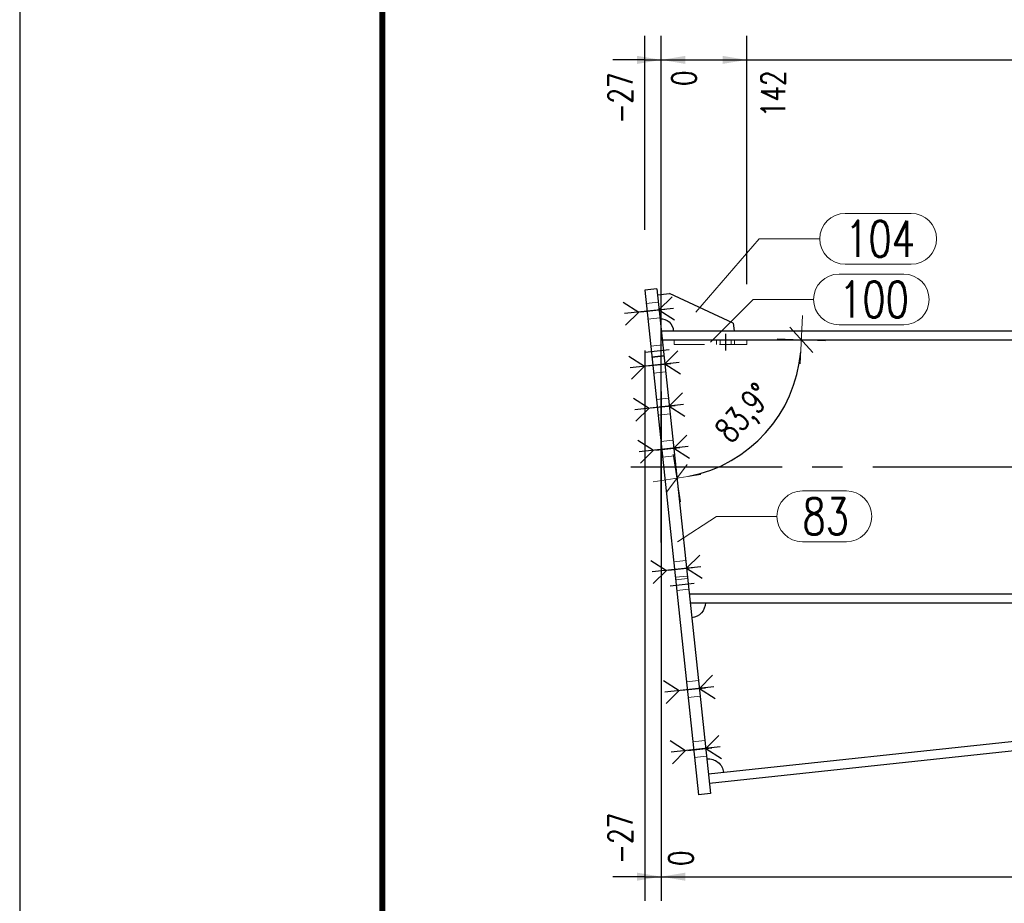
# Model space of a CAD drawing. Header units: millimetres. Extents: x 3536 to 4290, y 11030 to 11491.
# Tile 19 of 102: x 3538 to 3619, y 11112 to 11185. Entities that reach past the tile are written whole.
import ezdxf

# ---------------------------------------------------------------- set-up
doc = ezdxf.new("R2010")
doc.units = ezdxf.units.MM
doc.header["$LTSCALE"] = 10
doc.linetypes.add('HIDDEN', pattern=[0.375, 0.25, -0.125])
doc.linetypes.add('MITTE', pattern=[2, 1.25, -0.25, 0.25, -0.25])
doc.layers.get('Defpoints').update_dxf_attribs({"color": 1})
doc.layers.add('_FORMATKA', color=8, linetype='Continuous', plot=False)
for name, color, linetype, lineweight in [('_RAMKA', 7, 'Continuous', 35), ('PS_DIM', 4, 'Continuous', 13), ('PS_Hidden', 2, 'HIDDEN', 9), ('PS_Pos', 1, 'Continuous', 15), ('PS_SOLID', 7, 'Continuous', 30)]:
    doc.layers.add(name, color=color, linetype=linetype, lineweight=lineweight)
for name, color, linetype in [('PS_BOLT', 4, 'Continuous'), ('PS_MID', 5, 'MITTE'), ('PS_SHAPE', 3, 'Continuous')]:
    doc.layers.add(name, color=color, linetype=linetype)
doc.styles.add('simplex', font='simplex.shx', dxfattribs={"width": 0.75})
doc.dimstyles.new('1_20_GŁ_DS1-LS20', dxfattribs={"dimtxt": 2, "dimasz": 2, "dimexe": 2, "dimexo": 5, "dimgap": 1, "dimtad": 1, "dimjust": 4, "dimdec": 0, "dimlfac": 20, "dimtxsty": 'simplex', "dimblk1": 'NONE', "dimsah": 1, "dimcen": 2, "dimclrd": 256, "dimclre": 256, "dimclrt": 4, "dimadec": 1, "dimazin": 0, "dimtfac": 1, "dimtdec": 0, "dimtmove": 2, "dimatfit": 3, "dimfxl": 1, "dimarcsym": 0})
doc.dimstyles.new('1_20_PRZ', dxfattribs={"dimtxt": 2, "dimasz": 1, "dimexe": 2, "dimexo": 5, "dimgap": 1, "dimtad": 1, "dimdec": 0, "dimlfac": 20, "dimtxsty": 'simplex', "dimblk": 'dimznak', "dimcen": 2, "dimse1": 1, "dimse2": 1, "dimclrd": 256, "dimclrt": 4, "dimadec": 1, "dimazin": 0, "dimtfac": 1, "dimtdec": 0, "dimtix": 1, "dimtmove": 2, "dimatfit": 3, "dimldrblk": 'dim-grot', "dimfxl": 1, "dimarcsym": 0})

# ---------------------------------------------------------------- blocks, each defined once
blk = doc.blocks.new('dimznak')
at = {"color": 0}
for points in [[(0, 2), (0, -2)], [(-2, 0), (2, 0)]]:
    blk.add_lwpolyline(points, dxfattribs=at)
at = {"color": 2}
blk.add_lwpolyline([(1, 1), (-1, -1)], dxfattribs=at)
blk = doc.blocks.new('*D14')
at = {"layer": 'Defpoints', "color": 0, "transparency": 16777216}
for p in [(3590.65, 11163.12), (3591.099, 11158.91), (3724.935, 11158.91), (3597.547, 11149.372), (3595.107, 11121.357)]:
    blk.add_point(p, dxfattribs=at)
at = {"layer": 'PS_DIM', "lineweight": -2, "transparency": 16777216}
blk.add_arc((3591.099, 11158.91), 11.513, 281.07019, 355.02181, dxfattribs=at)
for p, rotation in [((3602.612, 11158.91), 87.51090672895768), ((3592.321, 11147.462), 188.5810960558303)]:
    blk.add_blockref('dimznak', p, dxfattribs=dict(at, rotation=rotation))
at = {"layer": 'PS_DIM', "color": 4, "transparency": 16777216, "insert": (3598.032, 11152.677), "char_height": 2, "attachment_point": 5, "rotation": 48.046, "style": 'simplex'}
blk.add_mtext('83,9°', dxfattribs=at)
blk = doc.blocks.new('dim-grot')
blk.add_hatch(color=256).paths.add_polyline_path([(0, 0), (-2, 0.5), (-2, -0.5)])
blk.add_lwpolyline([(0, 0), (-2, 0.5), (-2, -0.5), (0, 0)])
blk = doc.blocks.new('*D15')
at = {"layer": 'Defpoints', "color": 0, "transparency": 16777216}
for p in [(3593.423, 11137.14), (3724.935, 11137.14), (3714.754, 11135.758), (3675.142, 11135.276), (3594.935, 11122.97)]:
    blk.add_point(p, dxfattribs=at)
at = {"layer": 'PS_DIM', "lineweight": -2, "transparency": 16777216}
blk.add_arc((3727.698, 11137.14), 52.589, 181.08953, 185.00248, dxfattribs=at)
for p, rotation in [((3675.109, 11137.14), 90.5447634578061), ((3675.406, 11131.559), 275.5472393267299)]:
    blk.add_blockref('dimznak', p, dxfattribs=dict(at, rotation=rotation))
at = {"layer": 'PS_DIM', "color": 4, "transparency": 16777216, "insert": (3677.371, 11134.462), "char_height": 2, "attachment_point": 5, "rotation": 273.046, "style": 'simplex'}
blk.add_mtext('6,1°', dxfattribs=at)
blk = doc.blocks.new('*D75')
at = {"layer": 'Defpoints', "color": 0, "transparency": 16777216}
for p in [(3591.021, 11182.074), (3589.656, 11163.014), (3591.021, 11137.14)]:
    blk.add_point(p, dxfattribs=at)
at = {"layer": 'PS_DIM', "lineweight": -2, "transparency": 16777216}
for p, q in [((3589.656, 11168.014), (3589.656, 11184.074)), ((3591.021, 11142.14), (3591.021, 11184.074)), ((3589.656, 11182.074), (3587.656, 11182.074)), ((3589.656, 11182.074), (3591.021, 11182.074)), ((3593.021, 11182.074), (3595.021, 11182.074))]:
    blk.add_line(p, q, dxfattribs=at)
at = {"layer": 'PS_DIM', "transparency": 16777216}
blk.add_solid([(3593.021, 11182.407), (3593.021, 11181.741), (3591.021, 11182.074)], dxfattribs=at)
at = {"layer": 'PS_DIM', "color": 4, "transparency": 16777216, "insert": (3587.636, 11178.911), "char_height": 2, "attachment_point": 5, "rotation": 90, "style": 'simplex'}
blk.add_mtext('-27', dxfattribs=at)
blk = doc.blocks.new('_None')
blk = doc.blocks.new('*D76')
at = {"layer": 'Defpoints', "color": 0, "transparency": 16777216}
for p in [(3591.021, 11182.074), (3591.021, 11159.64), (3591.021, 11137.14)]:
    blk.add_point(p, dxfattribs=at)
at = {"layer": 'PS_DIM', "lineweight": -2, "transparency": 16777216}
for p, q in [((3591.021, 11164.64), (3591.021, 11184.074)), ((3591.021, 11142.14), (3591.021, 11184.074)), ((3589.021, 11182.074), (3587.021, 11182.074)), ((3591.021, 11182.074), (3593.021, 11182.074))]:
    blk.add_line(p, q, dxfattribs=at)
at = {"layer": 'PS_DIM', "transparency": 16777216}
blk.add_solid([(3589.021, 11182.407), (3589.021, 11181.741), (3591.021, 11182.074)], dxfattribs=at)
at = {"layer": 'PS_DIM', "color": 4, "transparency": 16777216, "insert": (3592.911, 11180.554), "char_height": 2, "attachment_point": 5, "rotation": 90, "style": 'simplex'}
blk.add_mtext('0', dxfattribs=at)
blk = doc.blocks.new('*D77')
at = {"layer": 'Defpoints', "color": 0, "transparency": 16777216}
for p in [(3598.099, 11182.074), (3598.099, 11158.51), (3591.021, 11137.14)]:
    blk.add_point(p, dxfattribs=at)
at = {"layer": 'PS_DIM', "lineweight": -2, "transparency": 16777216}
for p, q in [((3591.021, 11142.14), (3591.021, 11184.074)), ((3598.099, 11163.51), (3598.099, 11184.074)), ((3591.021, 11182.074), (3596.099, 11182.074))]:
    blk.add_line(p, q, dxfattribs=at)
at = {"layer": 'PS_DIM', "transparency": 16777216}
blk.add_solid([(3596.099, 11182.407), (3596.099, 11181.741), (3598.099, 11182.074)], dxfattribs=at)
at = {"layer": 'PS_DIM', "color": 4, "transparency": 16777216, "insert": (3600.288, 11179.268), "char_height": 2, "attachment_point": 5, "rotation": 90, "style": 'simplex'}
blk.add_mtext('142', dxfattribs=at)
blk = doc.blocks.new('*D78')
at = {"layer": 'Defpoints', "color": 0, "transparency": 16777216}
for p in [(3664.32, 11182.074), (3664.32, 11161.23), (3591.021, 11137.14)]:
    blk.add_point(p, dxfattribs=at)
at = {"layer": 'PS_DIM', "lineweight": -2, "transparency": 16777216}
for p, q in [((3591.021, 11142.14), (3591.021, 11184.074)), ((3664.32, 11166.23), (3664.32, 11184.074)), ((3591.021, 11182.074), (3662.32, 11182.074))]:
    blk.add_line(p, q, dxfattribs=at)
at = {"layer": 'PS_DIM', "transparency": 16777216}
blk.add_solid([(3662.32, 11182.407), (3662.32, 11181.741), (3664.32, 11182.074)], dxfattribs=at)
at = {"layer": 'PS_DIM', "color": 4, "transparency": 16777216, "insert": (3662.3, 11178.59), "char_height": 2, "attachment_point": 5, "rotation": 90, "style": 'simplex'}
blk.add_mtext('1466', dxfattribs=at)
blk = doc.blocks.new('*D79')
at = {"layer": 'Defpoints', "color": 0, "transparency": 16777216}
for p in [(3664.82, 11182.074), (3664.82, 11161.133), (3591.021, 11137.14)]:
    blk.add_point(p, dxfattribs=at)
at = {"layer": 'PS_DIM', "lineweight": -2, "transparency": 16777216}
for p, q in [((3591.021, 11142.14), (3591.021, 11184.074)), ((3664.82, 11166.133), (3664.82, 11184.074)), ((3591.021, 11182.074), (3662.82, 11182.074))]:
    blk.add_line(p, q, dxfattribs=at)
at = {"layer": 'PS_DIM', "transparency": 16777216}
blk.add_solid([(3662.82, 11182.407), (3662.82, 11181.741), (3664.82, 11182.074)], dxfattribs=at)
at = {"layer": 'PS_DIM', "color": 4, "transparency": 16777216, "insert": (3666.47, 11178.59), "char_height": 2, "attachment_point": 5, "rotation": 90, "style": 'simplex'}
blk.add_mtext('1476', dxfattribs=at)
blk = doc.blocks.new('*D80')
at = {"layer": 'Defpoints', "color": 0, "transparency": 16777216}
for p in [(3715.585, 11182.074), (3715.585, 11155.244), (3591.021, 11137.14)]:
    blk.add_point(p, dxfattribs=at)
at = {"layer": 'PS_DIM', "lineweight": -2, "transparency": 16777216}
for p, q in [((3591.021, 11142.14), (3591.021, 11184.074)), ((3715.585, 11160.244), (3715.585, 11184.074)), ((3591.021, 11182.074), (3713.585, 11182.074))]:
    blk.add_line(p, q, dxfattribs=at)
at = {"layer": 'PS_DIM', "transparency": 16777216}
blk.add_solid([(3713.585, 11182.407), (3713.585, 11181.741), (3715.585, 11182.074)], dxfattribs=at)
at = {"layer": 'PS_DIM', "color": 4, "transparency": 16777216, "insert": (3713.565, 11178.733), "char_height": 2, "attachment_point": 5, "rotation": 90, "style": 'simplex'}
blk.add_mtext('2491', dxfattribs=at)
blk = doc.blocks.new('*D81')
at = {"layer": 'Defpoints', "color": 0, "transparency": 16777216}
for p in [(3739.185, 11182.074), (3739.185, 11161.322), (3591.021, 11137.14)]:
    blk.add_point(p, dxfattribs=at)
at = {"layer": 'PS_DIM', "lineweight": -2, "transparency": 16777216}
for p, q in [((3591.021, 11142.14), (3591.021, 11184.074)), ((3739.185, 11166.322), (3739.185, 11184.074)), ((3591.021, 11182.074), (3737.185, 11182.074))]:
    blk.add_line(p, q, dxfattribs=at)
at = {"layer": 'PS_DIM', "transparency": 16777216}
blk.add_solid([(3737.185, 11182.407), (3737.185, 11181.741), (3739.185, 11182.074)], dxfattribs=at)
at = {"layer": 'PS_DIM', "color": 4, "transparency": 16777216, "insert": (3737.165, 11178.447), "char_height": 2, "attachment_point": 5, "rotation": 90, "style": 'simplex'}
blk.add_mtext('3766', dxfattribs=at)
blk = doc.blocks.new('*D82')
at = {"layer": 'Defpoints', "color": 0, "transparency": 16777216}
for p in [(3739.685, 11182.074), (3739.685, 11161.18), (3591.021, 11137.14)]:
    blk.add_point(p, dxfattribs=at)
at = {"layer": 'PS_DIM', "lineweight": -2, "transparency": 16777216}
for p, q in [((3591.021, 11142.14), (3591.021, 11184.074)), ((3739.685, 11166.18), (3739.685, 11184.074)), ((3591.021, 11182.074), (3737.685, 11182.074))]:
    blk.add_line(p, q, dxfattribs=at)
at = {"layer": 'PS_DIM', "transparency": 16777216}
blk.add_solid([(3737.685, 11182.407), (3737.685, 11181.741), (3739.685, 11182.074)], dxfattribs=at)
at = {"layer": 'PS_DIM', "color": 4, "transparency": 16777216, "insert": (3741.207, 11178.447), "char_height": 2, "attachment_point": 5, "rotation": 90, "style": 'simplex'}
blk.add_mtext('3776', dxfattribs=at)
blk = doc.blocks.new('*D83')
at = {"layer": 'Defpoints', "color": 0, "transparency": 16777216}
for p in [(3765.685, 11182.074), (3765.685, 11158.91), (3591.021, 11137.14)]:
    blk.add_point(p, dxfattribs=at)
at = {"layer": 'PS_DIM', "lineweight": -2, "transparency": 16777216}
for p, q in [((3591.021, 11142.14), (3591.021, 11184.074)), ((3765.685, 11163.91), (3765.685, 11184.074)), ((3591.021, 11182.074), (3763.685, 11182.074))]:
    blk.add_line(p, q, dxfattribs=at)
at = {"layer": 'PS_DIM', "transparency": 16777216}
blk.add_solid([(3763.685, 11182.407), (3763.685, 11181.741), (3765.685, 11182.074)], dxfattribs=at)
at = {"layer": 'PS_DIM', "color": 4, "transparency": 16777216, "insert": (3763.665, 11178.411), "char_height": 2, "attachment_point": 5, "rotation": 90, "style": 'simplex'}
blk.add_mtext('4975', dxfattribs=at)
blk = doc.blocks.new('*D84')
at = {"layer": 'Defpoints', "color": 0, "transparency": 16777216}
for p in [(3766.685, 11182.074), (3766.685, 11152.133), (3591.021, 11137.14)]:
    blk.add_point(p, dxfattribs=at)
at = {"layer": 'PS_DIM', "lineweight": -2, "transparency": 16777216}
for p, q in [((3591.021, 11142.14), (3591.021, 11184.074)), ((3766.685, 11157.133), (3766.685, 11184.074)), ((3591.021, 11182.074), (3764.685, 11182.074))]:
    blk.add_line(p, q, dxfattribs=at)
at = {"layer": 'PS_DIM', "transparency": 16777216}
blk.add_solid([(3764.685, 11182.407), (3764.685, 11181.741), (3766.685, 11182.074)], dxfattribs=at)
at = {"layer": 'PS_DIM', "color": 4, "transparency": 16777216, "insert": (3768.8, 11178.411), "char_height": 2, "attachment_point": 5, "rotation": 90, "style": 'simplex'}
blk.add_mtext('4995', dxfattribs=at)
blk = doc.blocks.new('*D85')
at = {"layer": 'Defpoints', "color": 0, "transparency": 16777216}
for p in [(3589.656, 11163.014), (3591.021, 11137.14), (3591.021, 11114.473)]:
    blk.add_point(p, dxfattribs=at)
at = {"layer": 'PS_DIM', "lineweight": -2, "transparency": 16777216}
for p, q in [((3589.656, 11158.014), (3589.656, 11112.473)), ((3591.021, 11132.14), (3591.021, 11112.473)), ((3589.656, 11114.473), (3587.656, 11114.473)), ((3589.656, 11114.473), (3591.021, 11114.473)), ((3593.021, 11114.473), (3595.021, 11114.473))]:
    blk.add_line(p, q, dxfattribs=at)
at = {"layer": 'PS_DIM', "transparency": 16777216}
blk.add_solid([(3593.021, 11114.806), (3593.021, 11114.139), (3591.021, 11114.473)], dxfattribs=at)
at = {"layer": 'PS_DIM', "color": 4, "transparency": 16777216, "insert": (3587.636, 11117.636), "char_height": 2, "attachment_point": 5, "rotation": 90, "style": 'simplex'}
blk.add_mtext('-27', dxfattribs=at)
blk = doc.blocks.new('*D86')
at = {"layer": 'Defpoints', "color": 0, "transparency": 16777216}
for p in [(3591.021, 11159.64), (3591.021, 11137.14), (3591.021, 11114.473)]:
    blk.add_point(p, dxfattribs=at)
at = {"layer": 'PS_DIM', "lineweight": -2, "transparency": 16777216}
for p, q in [((3591.021, 11154.64), (3591.021, 11112.473)), ((3591.021, 11132.14), (3591.021, 11112.473)), ((3589.021, 11114.473), (3587.021, 11114.473)), ((3591.021, 11114.473), (3593.021, 11114.473))]:
    blk.add_line(p, q, dxfattribs=at)
at = {"layer": 'PS_DIM', "transparency": 16777216}
blk.add_solid([(3589.021, 11114.806), (3589.021, 11114.139), (3591.021, 11114.473)], dxfattribs=at)
at = {"layer": 'PS_DIM', "color": 4, "transparency": 16777216, "insert": (3592.653, 11115.993), "char_height": 2, "attachment_point": 5, "rotation": 90, "style": 'simplex'}
blk.add_mtext('0', dxfattribs=at)
blk = doc.blocks.new('*D87')
at = {"layer": 'Defpoints', "color": 0, "transparency": 16777216}
for p in [(3665.22, 11141.89), (3591.021, 11137.14), (3665.22, 11114.473)]:
    blk.add_point(p, dxfattribs=at)
at = {"layer": 'PS_DIM', "lineweight": -2, "transparency": 16777216}
for p, q in [((3665.22, 11136.89), (3665.22, 11112.473)), ((3591.021, 11132.14), (3591.021, 11112.473)), ((3591.021, 11114.473), (3663.22, 11114.473))]:
    blk.add_line(p, q, dxfattribs=at)
at = {"layer": 'PS_DIM', "transparency": 16777216}
blk.add_solid([(3663.22, 11114.806), (3663.22, 11114.139), (3665.22, 11114.473)], dxfattribs=at)
at = {"layer": 'PS_DIM', "color": 4, "transparency": 16777216, "insert": (3663.2, 11118.028), "char_height": 2, "attachment_point": 5, "rotation": 90, "style": 'simplex'}
blk.add_mtext('1484', dxfattribs=at)
blk = doc.blocks.new('*D88')
at = {"layer": 'Defpoints', "color": 0, "transparency": 16777216}
for p in [(3591.021, 11137.14), (3714.835, 11137.14), (3714.835, 11114.473)]:
    blk.add_point(p, dxfattribs=at)
at = {"layer": 'PS_DIM', "lineweight": -2, "transparency": 16777216}
for p, q in [((3591.021, 11132.14), (3591.021, 11112.473)), ((3714.835, 11132.14), (3714.835, 11112.473)), ((3591.021, 11114.473), (3712.835, 11114.473))]:
    blk.add_line(p, q, dxfattribs=at)
at = {"layer": 'PS_DIM', "transparency": 16777216}
blk.add_solid([(3712.835, 11114.806), (3712.835, 11114.139), (3714.835, 11114.473)], dxfattribs=at)
at = {"layer": 'PS_DIM', "color": 4, "transparency": 16777216, "insert": (3712.815, 11118.1), "char_height": 2, "attachment_point": 5, "rotation": 90, "style": 'simplex'}
blk.add_mtext('2476', dxfattribs=at)
blk = doc.blocks.new('*D89')
at = {"layer": 'Defpoints', "color": 0, "transparency": 16777216}
for p in [(3591.021, 11137.14), (3715.585, 11136.723), (3715.585, 11114.473)]:
    blk.add_point(p, dxfattribs=at)
at = {"layer": 'PS_DIM', "lineweight": -2, "transparency": 16777216}
for p, q in [((3591.021, 11132.14), (3591.021, 11112.473)), ((3715.585, 11131.723), (3715.585, 11112.473)), ((3591.021, 11114.473), (3713.585, 11114.473))]:
    blk.add_line(p, q, dxfattribs=at)
at = {"layer": 'PS_DIM', "transparency": 16777216}
blk.add_solid([(3713.585, 11114.806), (3713.585, 11114.139), (3715.585, 11114.473)], dxfattribs=at)
at = {"layer": 'PS_DIM', "color": 4, "transparency": 16777216, "insert": (3717.609, 11117.814), "char_height": 2, "attachment_point": 5, "rotation": 90, "style": 'simplex'}
blk.add_mtext('2491', dxfattribs=at)
blk = doc.blocks.new('*D90')
at = {"layer": 'Defpoints', "color": 0, "transparency": 16777216}
for p in [(3740.085, 11141.89), (3591.021, 11137.14), (3740.085, 11114.473)]:
    blk.add_point(p, dxfattribs=at)
at = {"layer": 'PS_DIM', "lineweight": -2, "transparency": 16777216}
for p, q in [((3740.085, 11136.89), (3740.085, 11112.473)), ((3591.021, 11132.14), (3591.021, 11112.473)), ((3591.021, 11114.473), (3738.085, 11114.473))]:
    blk.add_line(p, q, dxfattribs=at)
at = {"layer": 'PS_DIM', "transparency": 16777216}
blk.add_solid([(3738.085, 11114.806), (3738.085, 11114.139), (3740.085, 11114.473)], dxfattribs=at)
at = {"layer": 'PS_DIM', "color": 4, "transparency": 16777216, "insert": (3738.065, 11118.171), "char_height": 2, "attachment_point": 5, "rotation": 90, "style": 'simplex'}
blk.add_mtext('3784', dxfattribs=at)
blk = doc.blocks.new('*D91')
at = {"layer": 'Defpoints', "color": 0, "transparency": 16777216}
for p in [(3765.685, 11141.648), (3591.021, 11137.14), (3765.685, 11114.473)]:
    blk.add_point(p, dxfattribs=at)
at = {"layer": 'PS_DIM', "lineweight": -2, "transparency": 16777216}
for p, q in [((3765.685, 11136.648), (3765.685, 11112.473)), ((3591.021, 11132.14), (3591.021, 11112.473)), ((3591.021, 11114.473), (3763.685, 11114.473))]:
    blk.add_line(p, q, dxfattribs=at)
at = {"layer": 'PS_DIM', "transparency": 16777216}
blk.add_solid([(3763.685, 11114.806), (3763.685, 11114.139), (3765.685, 11114.473)], dxfattribs=at)
at = {"layer": 'PS_DIM', "color": 4, "transparency": 16777216, "insert": (3763.665, 11118.136), "char_height": 2, "attachment_point": 5, "rotation": 90, "style": 'simplex'}
blk.add_mtext('4975', dxfattribs=at)
blk = doc.blocks.new('*D92')
at = {"layer": 'Defpoints', "color": 0, "transparency": 16777216}
for p in [(3766.685, 11141.521), (3591.021, 11137.14), (3766.685, 11114.473)]:
    blk.add_point(p, dxfattribs=at)
at = {"layer": 'PS_DIM', "lineweight": -2, "transparency": 16777216}
for p, q in [((3766.685, 11136.521), (3766.685, 11112.473)), ((3591.021, 11132.14), (3591.021, 11112.473)), ((3591.021, 11114.473), (3764.685, 11114.473))]:
    blk.add_line(p, q, dxfattribs=at)
at = {"layer": 'PS_DIM', "transparency": 16777216}
blk.add_solid([(3764.685, 11114.806), (3764.685, 11114.139), (3766.685, 11114.473)], dxfattribs=at)
at = {"layer": 'PS_DIM', "color": 4, "transparency": 16777216, "insert": (3768.88, 11118.136), "char_height": 2, "attachment_point": 5, "rotation": 90, "style": 'simplex'}
blk.add_mtext('4995', dxfattribs=at)
blk = doc.blocks.new('*X266')
at = {"color": 30, "linetype": 'Continuous'}
for p, q in [((3587.875, 11162.029), (3589.17, 11161.202)), ((3591.927, 11162.462), (3590.836, 11161.38)), ((3592.029, 11161.507), (3587.977, 11161.075)), ((3589.17, 11161.202), (3588.079, 11160.12)), ((3590.836, 11161.38), (3592.131, 11160.553))]:
    blk.add_line(p, q, dxfattribs=at)
blk = doc.blocks.new('*X268')
at = {"color": 30, "linetype": 'Continuous'}
for p, q in [((3595.801, 11126.168), (3594.709, 11125.086)), ((3591.749, 11125.736), (3593.044, 11124.908)), ((3595.902, 11125.213), (3591.85, 11124.781)), ((3594.709, 11125.086), (3596.004, 11124.259)), ((3593.044, 11124.908), (3591.952, 11123.826))]:
    blk.add_line(p, q, dxfattribs=at)
blk = doc.blocks.new('*X270')
at = {"color": 30, "linetype": 'Continuous'}
for p, q in [((3587.875, 11162.029), (3589.17, 11161.202)), ((3591.927, 11162.462), (3590.836, 11161.38)), ((3592.029, 11161.507), (3587.977, 11161.075)), ((3589.17, 11161.202), (3588.079, 11160.12)), ((3590.836, 11161.38), (3592.131, 11160.553))]:
    blk.add_line(p, q, dxfattribs=at)
blk = doc.blocks.new('*X271')
at = {"color": 30, "linetype": 'Continuous'}
for p, q in [((3591.218, 11130.707), (3592.513, 11129.88)), ((3595.27, 11131.14), (3594.179, 11130.058)), ((3595.372, 11130.185), (3591.32, 11129.753)), ((3594.179, 11130.058), (3595.474, 11129.231)), ((3592.513, 11129.88), (3591.422, 11128.798))]:
    blk.add_line(p, q, dxfattribs=at)
blk = doc.blocks.new('*X272')
at = {"color": 30, "linetype": 'Continuous'}
for p, q in [((3592.776, 11154.507), (3591.685, 11153.425)), ((3588.724, 11154.075), (3590.019, 11153.247)), ((3592.878, 11153.553), (3588.826, 11153.12)), ((3590.019, 11153.247), (3588.928, 11152.165)), ((3591.685, 11153.425), (3592.98, 11152.598))]:
    blk.add_line(p, q, dxfattribs=at)
blk = doc.blocks.new('*X274')
at = {"color": 30, "linetype": 'Continuous'}
for p, q in [((3589.095, 11150.594), (3590.391, 11149.767)), ((3593.147, 11151.027), (3592.056, 11149.945)), ((3593.249, 11150.072), (3589.197, 11149.64)), ((3590.391, 11149.767), (3589.299, 11148.685)), ((3592.056, 11149.945), (3593.351, 11149.118))]:
    blk.add_line(p, q, dxfattribs=at)
blk = doc.blocks.new('*X276')
at = {"color": 30, "linetype": 'Continuous'}
for p, q in [((3595.801, 11126.168), (3594.709, 11125.086)), ((3591.749, 11125.736), (3593.044, 11124.908)), ((3595.902, 11125.213), (3591.85, 11124.781)), ((3594.709, 11125.086), (3596.004, 11124.259)), ((3593.044, 11124.908), (3591.952, 11123.826))]:
    blk.add_line(p, q, dxfattribs=at)
blk = doc.blocks.new('*X278')
at = {"color": 30, "linetype": 'Continuous'}
for p, q in [((3590.157, 11140.651), (3591.452, 11139.824)), ((3594.209, 11141.083), (3593.117, 11140.001)), ((3594.311, 11140.129), (3590.259, 11139.696)), ((3591.452, 11139.824), (3590.36, 11138.742)), ((3593.117, 11140.001), (3594.412, 11139.174))]:
    blk.add_line(p, q, dxfattribs=at)
blk = doc.blocks.new('*X279')
at = {"color": 30, "linetype": 'Continuous'}
for p, q in [((3592.776, 11154.507), (3591.685, 11153.425)), ((3588.724, 11154.075), (3590.019, 11153.247)), ((3592.878, 11153.553), (3588.826, 11153.12)), ((3590.019, 11153.247), (3588.928, 11152.165)), ((3591.685, 11153.425), (3592.98, 11152.598))]:
    blk.add_line(p, q, dxfattribs=at)
blk = doc.blocks.new('*X280')
at = {"color": 30, "linetype": 'Continuous'}
for p, q in [((3592.405, 11157.987), (3591.313, 11156.905)), ((3588.353, 11157.555), (3589.648, 11156.728)), ((3592.506, 11157.033), (3588.454, 11156.6)), ((3591.313, 11156.905), (3592.608, 11156.078)), ((3589.648, 11156.728), (3588.556, 11155.646))]:
    blk.add_line(p, q, dxfattribs=at)
blk = doc.blocks.new('*X283')
at = {"color": 30, "linetype": 'Continuous'}
for p, q in [((3590.157, 11140.651), (3591.452, 11139.824)), ((3594.209, 11141.083), (3593.117, 11140.001)), ((3594.311, 11140.129), (3590.259, 11139.696)), ((3591.452, 11139.824), (3590.36, 11138.742)), ((3593.117, 11140.001), (3594.412, 11139.174))]:
    blk.add_line(p, q, dxfattribs=at)
blk = doc.blocks.new('*X284')
at = {"layer": 'PS_Hidden', "color": 2, "linetype": 'HIDDEN'}
for p, q in [((3590.767, 11162.026), (3589.772, 11161.92)), ((3590.905, 11160.734), (3589.91, 11160.628)), ((3591.143, 11158.496), (3590.149, 11158.39)), ((3592.099, 11158.51), (3592.099, 11158.91)), ((3592.099, 11158.51), (3598.099, 11158.51)), ((3595.599, 11158.51), (3595.599, 11158.91)), ((3595.899, 11158.51), (3595.899, 11158.91)), ((3596.799, 11158.51), (3596.799, 11158.91)), ((3597.099, 11158.91), (3597.099, 11158.51)), ((3598.099, 11158.51), (3598.099, 11158.91)), ((3591.239, 11157.601), (3590.245, 11157.495)), ((3591.244, 11157.552), (3590.25, 11157.446)), ((3591.382, 11156.259), (3590.388, 11156.153)), ((3591.616, 11154.071), (3590.621, 11153.965)), ((3591.754, 11152.779), (3590.759, 11152.673)), ((3591.987, 11150.591), (3590.993, 11150.485)), ((3592.125, 11149.299), (3591.131, 11149.192)), ((3593.048, 11140.648), (3592.054, 11140.542)), ((3593.186, 11139.355), (3592.192, 11139.249)), ((3593.208, 11139.156), (3592.213, 11139.05)), ((3593.303, 11138.261), (3592.309, 11138.155)), ((3594.11, 11130.704), (3593.115, 11130.598)), ((3594.248, 11129.412), (3593.253, 11129.305)), ((3594.64, 11125.732), (3593.646, 11125.626)), ((3594.778, 11124.44), (3593.784, 11124.334))]:
    blk.add_line(p, q, dxfattribs=at)
at = {"layer": 'PS_MID', "color": 5, "linetype": 'MITTE'}
for p, q in [((3589.344, 11161.221), (3591.333, 11161.433)), ((3589.344, 11161.221), (3591.333, 11161.433)), ((3596.349, 11159.41), (3596.349, 11158.01)), ((3589.7, 11157.89), (3591.688, 11158.102)), ((3589.7, 11157.89), (3591.688, 11158.102)), ((3589.822, 11156.746), (3591.81, 11156.958)), ((3589.822, 11156.746), (3591.81, 11156.958)), ((3590.193, 11153.266), (3592.182, 11153.478)), ((3590.193, 11153.266), (3592.182, 11153.478)), ((3590.565, 11149.786), (3592.553, 11149.998)), ((3590.565, 11149.786), (3592.553, 11149.998)), ((3588.521, 11148.39), (3724.935, 11148.39)), ((3591.626, 11139.842), (3593.614, 11140.054)), ((3591.626, 11139.842), (3593.614, 11140.054)), ((3591.764, 11138.55), (3593.752, 11138.762)), ((3591.764, 11138.55), (3593.752, 11138.762)), ((3592.687, 11129.899), (3594.676, 11130.111)), ((3592.687, 11129.899), (3594.676, 11130.111)), ((3593.218, 11124.927), (3595.206, 11125.139)), ((3593.218, 11124.927), (3595.206, 11125.139))]:
    blk.add_line(p, q, dxfattribs=at)
at = {"layer": 'PS_SOLID', "color": 7, "linetype": 'Continuous'}
for p, q in [((3590.65, 11163.12), (3589.656, 11163.014)), ((3589.656, 11163.014), (3594.113, 11121.251)), ((3590.65, 11163.12), (3595.107, 11121.357)), ((3590.703, 11162.623), (3591.697, 11162.729)), ((3596.987, 11160.277), (3591.697, 11162.729)), ((3596.987, 11160.277), (3597.055, 11159.64)), ((3591.021, 11159.64), (3724.935, 11159.64)), ((3591.099, 11158.91), (3724.935, 11158.91)), ((3593.345, 11137.87), (3724.935, 11137.87)), ((3593.423, 11137.14), (3724.935, 11137.14)), ((3714.754, 11135.758), (3594.935, 11122.97)), ((3595.015, 11122.225), (3714.834, 11135.013)), ((3595.107, 11121.357), (3594.113, 11121.251))]:
    blk.add_line(p, q, dxfattribs=at)
at = {"layer": 'PS_SOLID', "extrusion": (0, 0, -1)}
for centre, radius, start, end in [((-3591.021, 11159.64), 1, 83.908, 180), ((-3593.423, 11137.14), 1.25, 180, 263.908), ((-3594.935, 11122.97), 1.25, 83.908, 173.908)]:
    blk.add_arc(centre, radius, start, end, dxfattribs=at)
blk = doc.blocks.new('*X285')
at = {"color": 30, "linetype": 'Continuous'}
for p, q in [((3591.218, 11130.707), (3592.513, 11129.88)), ((3595.27, 11131.14), (3594.179, 11130.058)), ((3595.372, 11130.185), (3591.32, 11129.753)), ((3594.179, 11130.058), (3595.474, 11129.231)), ((3592.513, 11129.88), (3591.422, 11128.798))]:
    blk.add_line(p, q, dxfattribs=at)
blk = doc.blocks.new('*X287')
at = {"color": 30, "linetype": 'Continuous'}
for p, q in [((3592.405, 11157.987), (3591.313, 11156.905)), ((3588.353, 11157.555), (3589.648, 11156.728)), ((3592.506, 11157.033), (3588.454, 11156.6)), ((3591.313, 11156.905), (3592.608, 11156.078)), ((3589.648, 11156.728), (3588.556, 11155.646))]:
    blk.add_line(p, q, dxfattribs=at)
blk = doc.blocks.new('*X290')
at = {"color": 30, "linetype": 'Continuous'}
for p, q in [((3589.095, 11150.594), (3590.391, 11149.767)), ((3593.147, 11151.027), (3592.056, 11149.945)), ((3593.249, 11150.072), (3589.197, 11149.64)), ((3590.391, 11149.767), (3589.299, 11148.685)), ((3592.056, 11149.945), (3593.351, 11149.118))]:
    blk.add_line(p, q, dxfattribs=at)
blk = doc.blocks.new('*X296')
at = {"color": 1}
for p, q in [((3605.735, 11164.345), (3611.092, 11164.345)), ((3595.099, 11158.71), (3598.635, 11162.245)), ((3598.635, 11162.245), (3603.635, 11162.245)), ((3605.735, 11160.145), (3611.092, 11160.145))]:
    blk.add_line(p, q, dxfattribs=at)
for centre, start, end in [((3605.735, 11162.245), 90, 270), ((3611.092, 11162.245), 270, 90)]:
    blk.add_arc(centre, 2.1, start, end, dxfattribs=at)
at = {"color": 2, "style": 'simplex', "width": 0.75}
blk.add_text('100', height=3, dxfattribs=at).set_placement((3605.735, 11160.745))
blk = doc.blocks.new('*X297')
at = {"color": 1}
for p, q in [((3606.24, 11169.365), (3611.704, 11169.365)), ((3593.879, 11161.184), (3599.14, 11167.265)), ((3599.14, 11167.265), (3604.14, 11167.265)), ((3606.24, 11165.165), (3611.704, 11165.165))]:
    blk.add_line(p, q, dxfattribs=at)
for centre, start, end in [((3606.24, 11167.265), 90, 270), ((3611.704, 11167.265), 270, 90)]:
    blk.add_arc(centre, 2.1, start, end, dxfattribs=at)
at = {"color": 2, "style": 'simplex', "width": 0.75}
blk.add_text('104', height=3, dxfattribs=at).set_placement((3606.24, 11165.765))
blk = doc.blocks.new('*X298')
at = {"color": 1}
for p, q in [((3602.702, 11146.396), (3606.345, 11146.396)), ((3592.381, 11142.186), (3595.602, 11144.296)), ((3595.602, 11144.296), (3600.602, 11144.296)), ((3602.702, 11142.196), (3606.345, 11142.196))]:
    blk.add_line(p, q, dxfattribs=at)
for centre, start, end in [((3602.702, 11144.296), 90, 270), ((3606.345, 11144.296), 270, 90)]:
    blk.add_arc(centre, 2.1, start, end, dxfattribs=at)
at = {"color": 2, "style": 'simplex', "width": 0.75}
blk.add_text('83', height=3, dxfattribs=at).set_placement((3602.702, 11142.796))

msp = doc.modelspace()

# ---------------------------------------------------------------- linework, layer by layer
at = {"layer": '_FORMATKA', "lineweight": -3}
msp.add_lwpolyline([(3537.939, 11042.152), (4287.939, 11042.152), (4287.939, 11462.152), (3537.939, 11462.152)], close=True, dxfattribs=at)
at = {"layer": '_RAMKA', "lineweight": -3, "const_width": 0.5}
msp.add_lwpolyline([(3567.939, 11052.152), (4277.939, 11052.152), (4277.939, 11452.152), (3567.939, 11452.152)], close=True, dxfattribs=at)

# ---------------------------------------------------------------- block references
at = {"layer": 'PS_BOLT', "color": 30}
for name in ['*X266', '*X270', '*X280', '*X287', '*X272', '*X279', '*X274', '*X290', '*X278', '*X283', '*X271', '*X285', '*X268', '*X276']:
    msp.add_blockref(name, (0, 0), dxfattribs=at)
at = {"layer": 'PS_Pos'}
for name in ['*X297', '*X296', '*X298']:
    msp.add_blockref(name, (0, 0), dxfattribs=at)
at = {"layer": 'PS_SHAPE'}
msp.add_blockref('*X284', (0, 0), dxfattribs=at)

# ---------------------------------------------------------------- dimensions: what is measured, and where the dimension line sits
at = {"layer": 'PS_DIM'}
for base, p1, p2, text, picture, middle in [((3591.021, 11182.074), (3589.656, 11163.014), (3591.021, 11137.14), '-27', '*D75', (3587.636, 11178.911)), ((3591.021, 11182.074), (3591.021, 11159.64), (3591.021, 11137.14), '0', '*D76', (3592.911, 11180.554)), ((3739.185, 11182.074), (3591.021, 11137.14), (3739.185, 11161.322), '3766', '*D81', (3737.165, 11178.447)), ((3739.685, 11182.074), (3591.021, 11137.14), (3739.685, 11161.18), '3776', '*D82', (3741.207, 11178.447)), ((3765.685, 11182.074), (3591.021, 11137.14), (3765.685, 11158.91), '4975', '*D83', (3763.665, 11178.411)), ((3766.685, 11182.074), (3591.021, 11137.14), (3766.685, 11152.133), '4995', '*D84', (3768.8, 11178.411)), ((3591.021, 11114.473), (3589.656, 11163.014), (3591.021, 11137.14), '-27', '*D85', (3587.636, 11117.636)), ((3591.021, 11114.473), (3591.021, 11159.64), (3591.021, 11137.14), '0', '*D86', (3592.653, 11115.993)), ((3740.085, 11114.473), (3591.021, 11137.14), (3740.085, 11141.89), '3784', '*D90', (3738.065, 11118.171)), ((3765.685, 11114.473), (3591.021, 11137.14), (3765.685, 11141.648), '4975', '*D91', (3763.665, 11118.136)), ((3766.685, 11114.473), (3591.021, 11137.14), (3766.685, 11141.521), '4995', '*D92', (3768.88, 11118.136))]:
    dim = msp.add_linear_dim(base=base, p1=p1, p2=p2, text=text, dimstyle='1_20_GŁ_DS1-LS20', dxfattribs=at)
    dim.commit()
    dim.dimension.update_dxf_attribs({"geometry": picture, "text_midpoint": middle, "dimtype": 128, "text_rotation": 90})
for base, p2, picture, middle in [((3598.099, 11182.074), (3598.099, 11158.51), '*D77', (3600.288, 11179.268)), ((3664.32, 11182.074), (3664.32, 11161.23), '*D78', (3662.3, 11178.59)), ((3664.82, 11182.074), (3664.82, 11161.133), '*D79', (3666.47, 11178.59)), ((3715.585, 11182.074), (3715.585, 11155.244), '*D80', (3713.565, 11178.733)), ((3665.22, 11114.473), (3665.22, 11141.89), '*D87', (3663.2, 11118.028)), ((3714.835, 11114.473), (3714.835, 11137.14), '*D88', (3712.815, 11118.1)), ((3715.585, 11114.473), (3715.585, 11136.723), '*D89', (3717.609, 11117.814))]:
    dim = msp.add_linear_dim(base=base, p1=(3591.021, 11137.14), p2=p2, dimstyle='1_20_GŁ_DS1-LS20', dxfattribs=at)
    dim.commit()
    dim.dimension.update_dxf_attribs({"geometry": picture, "text_midpoint": middle, "dimtype": 128, "text_rotation": 90})
for base, line1, line2, picture, middle in [((3597.547, 11149.372), ((3591.099, 11158.91), (3724.935, 11158.91)), ((3590.65, 11163.12), (3595.107, 11121.357)), '*D14', (3598.032, 11152.677)), ((3675.142, 11135.276), ((3593.423, 11137.14), (3724.935, 11137.14)), ((3714.754, 11135.758), (3594.935, 11122.97)), '*D15', (3677.371, 11134.462))]:
    dim = msp.add_angular_dim_2l(base=base, line1=line1, line2=line2, dimstyle='1_20_PRZ', dxfattribs=at)
    dim.commit()
    dim.dimension.update_dxf_attribs({"geometry": picture, "text_midpoint": middle})

doc.saveas('drawing.dxf')
